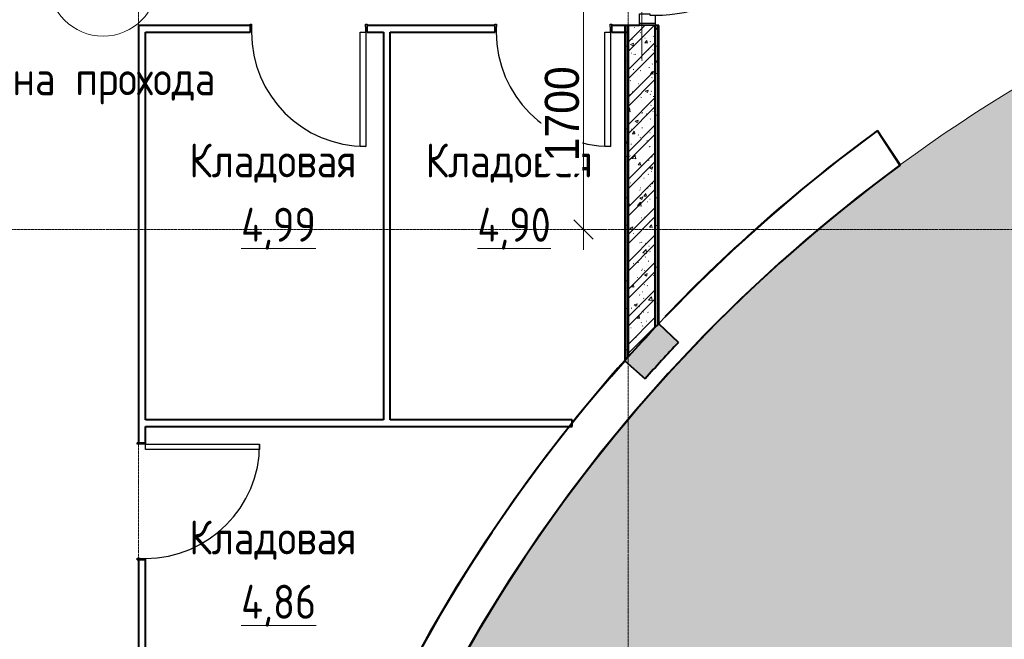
# Model space of a CAD drawing. Header units: millimetres. Extents: x -290 to 116110, y -2975 to 80225.
# Tile 81 of 247: x 25515 to 32757, y 59746 to 64304. Entities that reach past the tile are written whole.
import ezdxf

# ---------------------------------------------------------------- set-up
doc = ezdxf.new("R2010")
doc.units = ezdxf.units.MM
doc.linetypes.add('ADSK_Линия сетки', pattern=[25, 20, -2.5, 0, -2.5])
for name, color, linetype, lineweight in [('Двери', 7, 'Continuous', 18), ('Каркас несущий', 7, 'Continuous', 18), ('Каркас_Импост', 7, 'Continuous', 30), ('Марки помещений', 7, 'Continuous', 20), ('Монтажный зазор', 7, 'Continuous', 30), ('Оси', 7, 'Continuous', 9), ('Панель', 7, 'Continuous', 30), ('Перекрытия', 7, 'Continuous', 18), ('Размеры', 7, 'Continuous', 9), ('Стены разрез', 7, 'Continuous', 40), ('Стены штриховка', 7, 'Continuous', 40)]:
    doc.layers.add(name, color=color, linetype=linetype, lineweight=lineweight)
doc.styles.add('Arial_2', font='arial.ttf', dxfattribs={"width": 0.9, "height": 250})
doc.styles.add('GOST Common', font='GOST_Common.ttf', dxfattribs={"width": 0.9, "height": 250})
doc.dimstyles.new('ADSK_Основной_2_5_мм_Округление_до_5_мм', dxfattribs={"dimscale": 304.8, "dimtxt": 255.06485, "dimasz": 0.463911, "dimexe": 0.492126, "dimexo": 0.492126, "dimgap": 0.098425, "dimtad": 1, "dimdec": 0, "dimrnd": 5, "dimdsep": 46, "dimtxsty": 'Arial_2', "dimblk1": 'OBLIQUE', "dimblk2": 'OBLIQUE', "dimsah": 1, "dimcen": 0.09, "dimdle": 0.492126, "dimazin": 2, "dimtfac": 1, "dimtdec": 4, "dimtix": 1, "dimtmove": 0, "dimatfit": 3, "dimfxl": 1, "dimtvp": 1, "dimtfill": 1, "dimtolj": 1, "dimtzin": 0, "dimlwd": 20, "dimlwe": 20, "dimarcsym": 2})
pattern_1 = [(0, (0, 0), (406.4, 101.6), [33.528, -271.272, 33.528, -271.272, -1625.6]), (0, (0, 0), (406.4, 101.6), [-609.6, 33.528, -576.072, 33.528, -271.272, -711.2]), (0, (0, 0), (406.4, 101.6), [-1524, 33.528, -169.672, 33.528, -474.472]), (120, (152.4, 50.8), (-291.188181, 301.1527241), [33.528, -271.272, 33.528, -271.272, -1625.6]), (120, (152.4, 50.8), (-291.188181, 301.1527241), [-609.6, 33.528, -576.072, 33.528, -271.272, -711.2]), (120, (152.4, 50.8), (-291.188181, 301.1527241), [-1524, 33.528, -169.672, 33.528, -474.472]), (240, (203.2, 254), (-115.211819, -402.7527241), [33.528, -271.272, 33.528, -271.272, -1625.6]), (240, (203.2, 254), (-115.211819, -402.7527241), [-609.6, 33.528, -576.072, 33.528, -271.272, -711.2]), (240, (203.2, 254), (-115.211819, -402.7527241), [-1524, 33.528, -169.672, 33.528, -474.472])]

# ---------------------------------------------------------------- blocks, each defined once
blk = doc.blocks.new('101_Дверь_Однопольная - _ПЧ_Мет_1000х2000_Блок кладовых_EI60_Пр-4431737-B2_-11_400__На лист секция 4_-11_400')
at = {"layer": 'Каркас_Импост', "color": 253, "true_color": 0xaaaaaa}
for p, q in [((-585, 100), (-525, 100)), ((-585, -15), (-585, 100)), ((-525, 100), (-525, 60)), ((525, 100), (585, 100)), ((525, 60), (525, 100)), ((585, 100), (585, -15)), ((-525, 60), (-515, 60)), ((-515, 60), (-515, -15)), ((515, 60), (525, 60)), ((515, -15), (515, 60)), ((-515, -15), (-585, -15)), ((585, -15), (515, -15))]:
    blk.add_line(p, q, dxfattribs=at)
at = {"layer": 'Монтажный зазор', "color": 253, "true_color": 0xaaaaaa}
for p, q in [((-600, 100), (-585, 100)), ((-600, -15), (-600, 100)), ((-585, 100), (-585, -15)), ((585, -15), (585, 100)), ((585, 100), (600, 100)), ((600, 100), (600, -15)), ((-585, -15), (-600, -15)), ((600, -15), (585, -15))]:
    blk.add_line(p, q, dxfattribs=at)
at = {"layer": 'Панель', "color": 253, "true_color": 0xaaaaaa}
for p, q in [((-525, 1150), (-485, 1150)), ((-525, 100), (-525, 1150)), ((-485, 1150), (-485, 100)), ((-485, 100), (-525, 100))]:
    blk.add_line(p, q, dxfattribs=at)
blk.add_arc((-525, 100), 1050, 0, 90, dxfattribs=at)
blk = doc.blocks.new('101_Дверь_Однопольная - _ПЧ_800х2000_Кладовая_Пр-4171002-B2_-11_400__На лист секция 4_-11_400')
at = {"layer": 'Каркас_Импост', "color": 253, "true_color": 0xaaaaaa}
for p, q in [((-430, 25), (-420, 25)), ((-430, -35), (-430, 25)), ((-420, 25), (-420, -15)), ((420, 25), (430, 25)), ((420, -15), (420, 25)), ((430, 25), (430, -35)), ((-419, -35), (-430, -35)), ((-420, -15), (-419, -15)), ((-419, -15), (-419, -35)), ((419, -15), (420, -15)), ((419, -35), (419, -15)), ((430, -35), (419, -35))]:
    blk.add_line(p, q, dxfattribs=at)
at = {"layer": 'Монтажный зазор', "color": 253, "true_color": 0xaaaaaa}
for p, q in [((-431, 25), (-430, 25)), ((-431, -35), (-431, 25)), ((-430, 25), (-430, -35)), ((430, -35), (430, 25)), ((430, 25), (431, 25)), ((431, 25), (431, -35)), ((-430, -35), (-431, -35)), ((431, -35), (430, -35))]:
    blk.add_line(p, q, dxfattribs=at)
at = {"layer": 'Панель', "color": 253, "true_color": 0xaaaaaa}
for p, q in [((-420, 865), (-380, 865)), ((-420, 25), (-420, 865)), ((-380, 865), (-380, 25)), ((-380, 25), (-420, 25))]:
    blk.add_line(p, q, dxfattribs=at)
blk.add_arc((-420, 25), 840, 0, 90, dxfattribs=at)
blk = doc.blocks.new('ПР - _ПЧ_1200_200_Оп250-0_Шаг300_Арм16_Арм10-3238604-B2_-11_400__На лист секция 4_-11_400')
at = {"layer": 'Каркас несущий', "color": 21, "true_color": 0xffaaaa}
for p, q in [((-600, 0), (850, 0)), ((-515, 0), (515, 0)), ((600, 0), (850, 0))]:
    blk.add_line(p, q, dxfattribs=at)
blk = doc.blocks.new('135_SLK_GD_AR_rvt-1-B2_-11_400__На лист секция 4_-11_400')
at = {"layer": 'Перекрытия', "true_color": 0xcbcbcb}
h = blk.add_hatch(color=9, dxfattribs=at)
h.paths.add_polyline_path([(-13101259.7, -9234430.3), (-13100419.7, -9234430.3), (-13100419.7, -9234470.3), (-13101259.7, -9234470.3), (-13101259.7, -9234431.3)])
h.paths.add_polyline_path([(-13099209.7, -9243038.2), (-13098432.1, -9241900.3), (-13098432.1, -9240381.3), (-13098444.7, -9240380.3), (-13098444.7, -9240369.3), (-13098432.1, -9240369.3), (-13098432.1, -9239531.3), (-13098444.7, -9239530.3), (-13098444.7, -9239519.3), (-13098432.1, -9239519.3), (-13098432.1, -9233615.3), (-13098808, -9233675.3), (-13099181.7, -9233747.6), (-13099552.7, -9233832.2), (-13099920.8, -9233929.1), (-13100285.4, -9234038.1), (-13100646.3, -9234159.2), (-13101002.9, -9234292), (-13101312.7, -9234419.3), (-13101259.7, -9234420.3), (-13101259.7, -9234430.3), (-13101319.7, -9234430.3), (-13101319.7, -9234422.2), (-13101354.9, -9234436.7), (-13101702, -9234592.9), (-13102043.7, -9234760.5), (-13102379.7, -9234939.3), (-13102709.6, -9235129.1), (-13103033, -9235329.7), (-13103349.6, -9235541), (-13103659, -9235762.6), (-13103961, -9235994.3), (-13104255.1, -9236235.8), (-13104541, -9236487), (-13104818.5, -9236747.5), (-13105087.2, -9237017.1), (-13105346.8, -9237295.3), (-13105597.1, -9237582.1), (-13105837.8, -9237876.9), (-13106068.6, -9238179.6), (-13106289.2, -9238489.7), (-13106503.4, -9238813.3), (-13106699.1, -9239131), (-13106887.9, -9239461.4), (-13107065.7, -9239798), (-13107232.2, -9240140.2), (-13100589.5, -9242539.8)])
h.paths.add_polyline_path([(-13098434.7, -9239410.3), (-13098445.7, -9239410.3), (-13098444.7, -9239350.3), (-13098433.7, -9239350.3), (-13098433.7, -9239410.3)])
h.paths.add_polyline_path([(-13099223.7, -9239410.3), (-13099235.7, -9239410.3), (-13099234.7, -9239350.3), (-13099224.7, -9239350.3), (-13099223.7, -9239390.3)])
h.paths.add_polyline_path([(-13099184.7, -9239350.3), (-13099224.7, -9239350.3), (-13099224.7, -9238570.3), (-13099184.7, -9238570.3), (-13099184.7, -9239269.2)])
h.paths.add_polyline_path([(-13101299.7, -9238006.3), (-13101319.7, -9238005.3), (-13101319.7, -9237994.3), (-13101259.7, -9237995.3), (-13101259.7, -9238006.3)])
h.paths.add_polyline_path([(-13100812.1, -9237195.3), (-13101259.7, -9237195.3), (-13101259.7, -9237155.3), (-13100419.7, -9237155.3), (-13100419.7, -9237195.3), (-13100589.5, -9237195.3)])
h.paths.add_polyline_path([(-13101319.7, -9237156.3), (-13101319.7, -9237144.3), (-13101259.7, -9237145.3), (-13101259.7, -9237155.3), (-13101299.7, -9237156.3)])
h.paths.add_polyline_path([(-13101264.2, -9236906.3), (-13101319.7, -9236905.3), (-13101319.7, -9236894.3), (-13101259.7, -9236895.3), (-13101259.7, -9236906.3)])
h.paths.add_polyline_path([(-13100419.7, -9236895.3), (-13101259.7, -9236895.3), (-13101259.7, -9236855.3), (-13100419.7, -9236855.3)])
h.paths.add_polyline_path([(-13101299.7, -9236056.3), (-13101319.7, -9236055.3), (-13101319.7, -9236044.3), (-13101259.7, -9236045.3), (-13101259.7, -9236055.3), (-13101299.7, -9236055.3)])
h.paths.add_polyline_path([(-13101299.7, -9235281.3), (-13101319.7, -9235280.3), (-13101319.7, -9235269.3), (-13101259.7, -9235270.3), (-13101259.7, -9235281.3)])
at = {"layer": 'Стены разрез', "lineweight": 9, "true_color": 0xaaaaaa}
h = blk.add_hatch(dxfattribs=at)
h.set_pattern_fill('FP_5', color=253, style=0, pattern_type=2)
h.set_pattern_definition(pattern_1)
h.paths.add_polyline_path([(-13105629.7, -9237161.5), (-13105609.7, -9237139), (-13105609.7, -9234700.3), (-13105629.7, -9234700.3), (-13105629.7, -9237158.4)])
h = blk.add_hatch(dxfattribs=at)
h.set_pattern_fill('FP_1', color=253, style=0, pattern_type=2)
h.set_pattern_definition([(50, (0, 0), (218.6211678, -19.1267987), [22.86, -251.46]), (355, (0, 0), (-42.2918743, 229.2684153), [18.288, -201.168]), (100.451, (18.22, -1.6), (176.3310746, 210.139632), [19.428, -213.708]), (46.184, (0, 60.96), (325.29495, -50.4516404), [34.29, -377.19]), (96.636, (27.1, 56.76), (284.8830085, 296.912656), [29.142, -320.562]), (351.184, (0, 60.96), (284.8858166, 296.910704), [27.432, -301.752]), (21, (30.48, 45.72), (181.9375257, -122.7183205), [22.86, -251.46]), (326, (30.48, 45.72), (74.1622266, 221.0261817), [18.288, -201.168]), (71.451, (45.64, 35.5), (256.100348, 98.305262), [19.428, -213.708]), (37.5, (0, 0), (3.70638957, 101.46589536), [3.353, -195.377, 3.353, -200.863, -201.93]), (37.5, (0, 0), (3.70638957, 101.46589536), [-402.946, 3.353, -198.577]), (7.5, (0, 0), (80.18357624, 120.2165259), [3.353, -113.081, 3.353, -190.805, -76.962]), (7.5, (0, 0), (80.18357624, 120.2165259), [-310.591, 3.353, -73.609]), (327.5, (-67.97, 0), (162.70864647, -6.87497134), [3.353, -72.847, 3.353, -234.391, -315.468]), (327.5, (-67.97, 0), (162.70864647, -6.87497134), [-313.944, 3.353, -312.115]), (317.5, (-98.45, 0), (177.7546761, 30.511831), [3.353, -95.707, 3.353, -154.534, -224.028]), (317.5, (-98.45, 0), (177.7546761, 30.511831), [-256.946, 3.353, -220.675])])
h.paths.add_polyline_path([(-13105609.7, -9237139), (-13105510.3, -9237029.2), (-13105409.7, -9236920.7), (-13105409.7, -9234700.3), (-13105609.7, -9234700.3), (-13105609.7, -9237136)])
h = blk.add_hatch(dxfattribs=at)
h.set_pattern_fill('FP_2', color=253, style=0, pattern_type=2)
h.set_pattern_definition([(45, (0, 0), (-101.0278814, 101.0278814), []), (45, (67.35, 0), (-101.0278814, 101.0278814), [])])
h.paths.add_polyline_path([(-13105609.7, -9237139), (-13105510.3, -9237029.2), (-13105409.7, -9236920.7), (-13105409.7, -9234700.3), (-13105609.7, -9234700.3), (-13105609.7, -9237136)])
h = blk.add_hatch(dxfattribs=at)
h.set_pattern_fill('FP_5', color=253, style=0, pattern_type=2)
h.set_pattern_definition(pattern_1)
h.paths.add_polyline_path([(-13105409.7, -9236920.7), (-13105389.7, -9236899.5), (-13105389.7, -9234700.3), (-13105409.7, -9234700.3), (-13105409.7, -9236578.6)])
at = {"layer": 'Стены разрез', "lineweight": 18, "true_color": 0xcbcbcb}
blk.add_hatch(color=9, dxfattribs=at).paths.add_polyline_path([(-13105485.1, -9237299.8), (-13105363.3, -9237164.7), (-13105239.3, -9237031.6), (-13105384.7, -9236894.2), (-13105409.7, -9236920.7), (-13105517, -9237036.6), (-13105634.7, -9237167.1), (-13105517, -9237271.5)])
at = {"layer": 'Перекрытия', "color": 253, "true_color": 0xaaaaaa}
for radius, start, end in [(11500, 113.09102, 155), (11800, 126.18388, 127.90815), (11800, 128.48133, 129.63256), (11800, 130.31929, 131.35712), (11800, 132.09161, 133.08188), (11800, 133.84205, 134.80687), (11800, 135.58254, 136.61001), (11800, 138.40721, 139.56042), (11800, 140.53765, 141.32491), (11800, 142.38036, 143.24321), (11800, 144.22387, 145.08412), (11800, 146.06847, 146.9248), (11800, 147.91458, 148.76527), (11800, 149.76291, 150.60558)]:
    blk.add_arc((-13096809.7, -9245000.3), radius, start, end, dxfattribs=at)
at = {"layer": 'Стены разрез', "color": 253, "true_color": 0xaaaaaa}
for p, q in [((-13108390.7, -9234700.3), (-13109209.7, -9234700.3)), ((-13109209.7, -9234700.3), (-13109209.7, -9234750.3)), ((-13106590.7, -9234700.3), (-13107528.7, -9234700.3)), ((-13105609.7, -9234700.3), (-13105728.7, -9234700.3)), ((-13105609.7, -9234700.3), (-13105634.7, -9234700.3)), ((-13105634.7, -9234700.3), (-13105634.7, -9237164.1)), ((-13105524.7, -9234700.3), (-13105609.7, -9234700.3)), ((-13105384.7, -9234700.3), (-13105409.7, -9234700.3)), ((-13105384.7, -9236894.2), (-13105384.7, -9234700.3)), ((-13109209.7, -9234750.3), (-13109209.7, -9237769.3)), ((-13109159.7, -9234750.3), (-13108390.7, -9234750.3)), ((-13109159.7, -9237600.3), (-13109159.7, -9234750.3)), ((-13107528.7, -9234750.3), (-13107409.7, -9234750.3)), ((-13107409.7, -9234750.3), (-13107409.7, -9237600.3)), ((-13107359.7, -9237600.3), (-13107359.7, -9234750.3)), ((-13107359.7, -9234750.3), (-13106590.7, -9234750.3)), ((-13105728.7, -9234750.3), (-13105609.7, -9234750.3)), ((-13103776.1, -9235476.2), (-13103611.3, -9235727.4)), ((-13103774.5, -9235475), (-13103775.6, -9235473.4)), ((-13103609.7, -9235726.2), (-13103774.5, -9235475)), ((-13103608.6, -9235727.9), (-13103609.7, -9235726.2)), ((-13105239.3, -9237031.6), (-13105384.7, -9236894.2)), ((-13105336.1, -9236840.2), (-13105334.7, -9236841.6)), ((-13105634.7, -9237167.1), (-13105485.1, -9237299.8)), ((-13105609.7, -9237136), (-13105609.7, -9237139)), ((-13105609.7, -9237139), (-13105609.7, -9237136)), ((-13107409.7, -9237600.3), (-13109159.7, -9237600.3)), ((-13106021, -9237600.3), (-13107359.7, -9237600.3)), ((-13106021, -9237650.3), (-13106021, -9237600.3)), ((-13109159.7, -9237769.3), (-13109159.7, -9237650.3)), ((-13109159.7, -9237650.3), (-13106021, -9237650.3)), ((-13109209.7, -9238631.3), (-13109209.7, -9239819.3)), ((-13109159.7, -9239650.3), (-13109159.7, -9238631.3))]:
    blk.add_line(p, q, dxfattribs=at)
at = {"layer": 'Стены разрез', "color": 253, "true_color": 0xaaaaaa, "flags": 128}
for points in [[(-13105334.7, -9236841.6), (-13105092, -9236595.3), (-13104842.1, -9236356.3), (-13104585.4, -9236124.6), (-13104322, -9235900.6), (-13104052.2, -9235684.4), (-13103776.1, -9235476.2)], [(-13103611.3, -9235727.4), (-13103916, -9235958.7), (-13104212.7, -9236200), (-13104501.3, -9236451.1), (-13104781.3, -9236711.6), (-13105052.6, -9236981.3), (-13105314.7, -9237259.9), (-13105567.4, -9237547), (-13105810.4, -9237842.3), (-13106043.5, -9238145.6), (-13106266.3, -9238456.5), (-13106478.7, -9238774.6), (-13106680.4, -9239099.6), (-13106871.2, -9239431.1), (-13107050.8, -9239768.8), (-13107219.1, -9240112.3), (-13107375.9, -9240461.1), (-13107521, -9240815), (-13107654.3, -9241173.6), (-13107775.6, -9241536.3), (-13107884.7, -9241902.9), (-13107981.6, -9242272.9)], [(-13105634.7, -9237164.1), (-13105684.7, -9237220.8), (-13105734.3, -9237277.8)], [(-13105732.8, -9237279.1), (-13105683.9, -9237222.9), (-13105634.7, -9237167.1)], [(-13105734.3, -9237277.8), (-13105982.3, -9237574), (-13106220.4, -9237878.1), (-13106448.4, -9238189.9), (-13106666.2, -9238509), (-13106873.3, -9238835.1), (-13107069.7, -9239167.7), (-13107255.1, -9239506.6), (-13107429.3, -9239851.4), (-13107592.1, -9240201.7), (-13107743.4, -9240557.1), (-13107882.9, -9240917.3), (-13108010.6, -9241281.9)]]:
    blk.add_lwpolyline(points, dxfattribs=at)
at = {"layer": 'Стены разрез', "color": 253, "true_color": 0xaaaaaa}
for radius, start, end in [(11802, 126.17367, 136.25776), (11498, 126.25053, 166.28092), (11600, 136.61003, 138.40719), (11800, 139.13017, 161.64504)]:
    blk.add_arc((-13096809.7, -9245000.3), radius, start, end, dxfattribs=at)
at = {"layer": 'Стены штриховка', "color": 253, "true_color": 0xaaaaaa}
for p, q in [((-13105629.7, -9234700.3), (-13105629.7, -9237158.4)), ((-13105609.7, -9234750.3), (-13105609.7, -9234700.3)), ((-13105609.7, -9234700.3), (-13105609.7, -9234750.3)), ((-13105609.7, -9234750.3), (-13105609.7, -9234700.3)), ((-13105409.7, -9236920.7), (-13105409.7, -9234700.3)), ((-13105409.7, -9234700.3), (-13105409.7, -9236920.7)), ((-13105389.7, -9236899.5), (-13105389.7, -9234700.3)), ((-13105609.7, -9234750.3), (-13105609.7, -9237136)), ((-13105609.7, -9237136), (-13105609.7, -9234750.3)), ((-13105389.7, -9236899.5), (-13105384.7, -9236894.2)), ((-13105634.7, -9237167.1), (-13105629.7, -9237161.5)), ((-13105629.7, -9237158.4), (-13105629.7, -9237161.5))]:
    blk.add_line(p, q, dxfattribs=at)
for centre, radius, start, end in [((-13096809.7, -9245000.3), 11800, 136.78702, 138.22465), ((-13096809.9, -9245000.1), 11799.7, 136.78702, 138.22466), ((-13096809.7, -9245000.3), 11800, 136.64538, 136.78702), ((-13096815.8, -9244994.9), 11791.9, 138.22455, 138.40722)]:
    blk.add_arc(centre, radius, start, end, dxfattribs=at)
at = {"layer": 'Двери', "color": 253, "lineweight": 18, "true_color": 0xaaaaaa}
for name, p, rotation in [('101_Дверь_Однопольная - _ПЧ_Мет_1000х2000_Блок кладовых_EI60_Пр-4431737-B2_-11_400__На лист секция 4_-11_400', (-13105509.7, -9234100.3), 269.9999999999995), ('101_Дверь_Однопольная - _ПЧ_800х2000_Кладовая_Пр-4171002-B2_-11_400__На лист секция 4_-11_400', (-13107959.7, -9234725.3), 180), ('101_Дверь_Однопольная - _ПЧ_800х2000_Кладовая_Пр-4171002-B2_-11_400__На лист секция 4_-11_400', (-13106159.7, -9234725.3), 180), ('101_Дверь_Однопольная - _ПЧ_800х2000_Кладовая_Пр-4171002-B2_-11_400__На лист секция 4_-11_400', (-13109184.7, -9238200.3), 269.9999999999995)]:
    blk.add_blockref(name, p, dxfattribs=dict(at, rotation=rotation))
at = {"layer": 'Каркас несущий', "color": 253, "lineweight": 18, "true_color": 0xaaaaaa, "rotation": 269.9999999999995}
blk.add_blockref('ПР - _ПЧ_1200_200_Оп250-0_Шаг300_Арм16_Арм10-3238604-B2_-11_400__На лист секция 4_-11_400', (-13105509.7, -9234100.3), dxfattribs=at)
blk = doc.blocks.new('ADSK_Марка_Помещение_ДваЗначения - Номер Имя-619306-B2_-11_400__На лист секция 4_-11_400')
at = {"layer": 'Марки помещений'}
blk.add_circle((0, 0), 4, dxfattribs=at)
blk = doc.blocks.new('_Oblique')
at = {"color": 0, "linetype": 'ByBlock', "lineweight": -2}
blk.add_line((-0.5, -0.5), (0.5, 0.5), dxfattribs=at)
blk = doc.blocks.new('*D350')
at = {"layer": 'Defpoints', "color": 0, "transparency": 16777216}
for p in [(27575.3, 63539.4), (27793.1, 63539.4), (27475.3, 61839.4)]:
    blk.add_point(p, dxfattribs=at)
at = {"layer": 'Размеры', "color": 0, "lineweight": 20, "transparency": 16777216}
for p, q in [((27575.3, 61689.4), (27575.3, 63689.4)), ((27643.1, 63539.4), (27425.3, 63539.4)), ((27625.3, 61839.4), (27725.3, 61839.4))]:
    blk.add_line(p, q, dxfattribs=at)
at = {"layer": 'Размеры', "color": 0, "lineweight": 20, "transparency": 16777216, "xscale": 141.4, "yscale": 141.4, "zscale": 141.4}
for p, rotation in [((27575.3, 63539.4), 90), ((27575.3, 61839.4), 270)]:
    blk.add_blockref('_Oblique', p, dxfattribs=dict(at, rotation=rotation))
at = {"layer": 'Размеры', "color": 0, "lineweight": 20, "transparency": 16777216, "insert": (27417.7, 62689.4), "char_height": 250, "width": 828.765, "attachment_point": 5, "rotation": 90, "style": 'Arial_2', "bg_fill": 3, "box_fill_scale": 1.1, "bg_fill_color": 256, "bg_fill_true_color": 13158600, "bg_fill_transparency": 0}
blk.add_mtext('\\A1;1700', dxfattribs=at)
blk = doc.blocks.new('A$Cc005853f')
at = {"layer": 'Оси', "color": 253, "linetype": 'ADSK_Линия сетки', "true_color": 0xaaaaaa}
for p, q in [((24303.1, 2607.6), (24303.1, 76890.5)), ((27903.1, 2607.6), (27903.1, 76890.7)), ((96019.7, 61839.4), (2670.5, 61839.4))]:
    blk.add_line(p, q, dxfattribs=at)
at = {"lineweight": 5}
blk.add_blockref('135_SLK_GD_AR_rvt-1-B2_-11_400__На лист секция 4_-11_400', (13133512.8, 9298039.8), dxfattribs=at)
at = {"layer": 'Марки помещений', "xscale": 99.99999999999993, "yscale": 99.99999999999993, "zscale": 99.99999999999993}
blk.add_blockref('ADSK_Марка_Помещение_ДваЗначения - Номер Имя-619306-B2_-11_400__На лист секция 4_-11_400', (24041.5, 63661.1), dxfattribs=at)
at = {"layer": 'Марки помещений', "lineweight": 9, "char_height": 250, "attachment_point": 1, "style": 'GOST Common'}
for s, insert, width in [('Зона', (23086.7, 63076), 815.316), ('прохода', (23836.8, 63076), 1385.316), ('Кладовая', (24675.5, 62471.8), 1623.417), ('Кладовая', (26413.3, 62471.8), 1623.417), ('\\L4,99', (25056.6, 61998.6), 699.873), ('\\L4,90', (26794.4, 61998.6), 699.873), ('Кладовая', (24675.5, 59698.4), 1623.417), ('\\L4,86', (25056.6, 59225.2), 699.873)]:
    blk.add_mtext(s, dxfattribs=dict(at, insert=insert, width=width))
at = {"layer": 'Размеры', "lineweight": 20}
dim = blk.add_linear_dim(base=(27575.3, 63539.4), p1=(27475.3, 61839.4), p2=(27793.1, 63539.4), angle=90, dimstyle='ADSK_Основной_2_5_мм_Округление_до_5_мм', override={"dimpost": '<>', "dimfxl": 1729.445225}, dxfattribs=at)
dim.commit()
dim.dimension.update_dxf_attribs({"geometry": '*D350', "text_midpoint": (27417.7, 62689.4)})

msp = doc.modelspace()

# ---------------------------------------------------------------- block references
msp.add_blockref('A$Cc005853f', (2087, 921.7))

doc.saveas('drawing.dxf')
